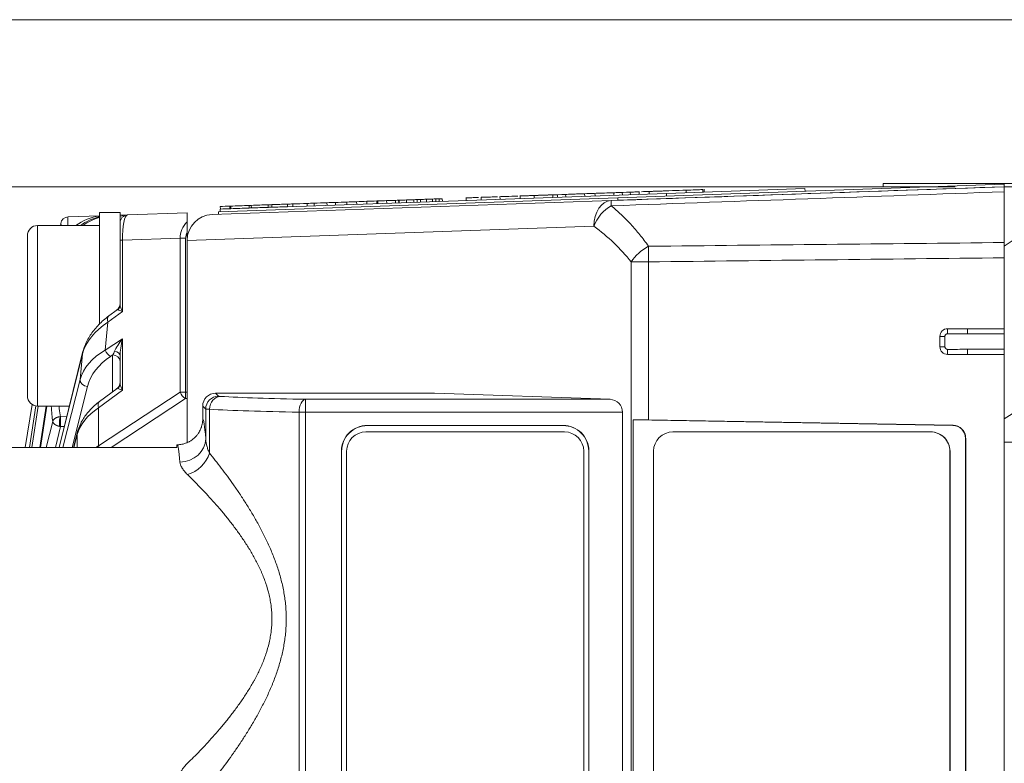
# Model space of a CAD drawing. Header units: millimetres. Extents: x 4 to 836, y 5 to 589.
# Tile 51 of 75: x 483 to 522, y 488 to 517. Entities that reach past the tile are written whole.
import ezdxf

# ---------------------------------------------------------------- set-up
doc = ezdxf.new("R2010")
doc.units = ezdxf.units.MM
doc.layers.add('1', color=7, linetype='Continuous', true_color=0xffffff)
doc.styles.add('ideas_simplex', font='simplex.shx')
doc.dimstyles.get("Standard").update_dxf_attribs({"dimtxt": 0.18, "dimasz": 0.18, "dimexe": 0.18, "dimexo": 0.0625, "dimgap": 0.09, "dimtad": 0, "dimtih": 1, "dimtoh": 1, "dimdec": 4, "dimzin": 0, "dimdsep": 46, "dimtxsty": 'Standard', "dimcen": 0.09, "dimadec": 0, "dimazin": 0, "dimtfac": 1, "dimtdec": 4, "dimtofl": 0, "dimtmove": 0, "dimatfit": 3, "dimfxl": 1, "dimtolj": 1, "dimtzin": 0, "dimarcsym": 0})

# ---------------------------------------------------------------- blocks, each defined once
blk = doc.blocks.new('_U1')
at = {"layer": '1', "color": 152, "lineweight": 13}
for p, q in [((519.74594, 510.839186), (450.718809, 510.839186)), ((519.74594, 456.839186), (450.718809, 456.839186))]:
    blk.add_line(p, q, dxfattribs=at)
at = {"layer": '1', "color": 27, "lineweight": 13}
blk.add_line((452.718809, 456.839186), (452.718809, 510.839186), dxfattribs=at)
at = {"layer": '1', "color": 87, "lineweight": 25}
for p, q in [((451.218809, 490.941686), (445.593809, 490.941686)), ((445.593809, 490.941686), (445.593809, 489.441686)), ((451.218809, 489.441686), (451.218809, 490.941686)), ((445.593809, 478.236686), (445.593809, 476.736686)), ((451.218809, 476.736686), (451.218809, 478.236686)), ((445.593809, 476.736686), (451.218809, 476.736686))]:
    blk.add_line(p, q, dxfattribs=at)
at = {"layer": '1', "color": 27, "lineweight": 18}
for points in [[(452.718809, 510.839186), (453.24779, 507.839188), (452.189828, 507.839184)], [(452.718809, 456.839186), (452.189828, 459.839184), (453.24779, 459.839188)]]:
    blk.add_solid(points, dxfattribs=at)
at = {"layer": '1', "color": 87, "linetype": 'Continuous', "lineweight": 25, "char_height": 3, "attachment_point": 7, "rotation": 90, "line_spacing_factor": 1.204819, "style": 'ideas_simplex'}
for s, insert in [('\\W1.2097;2.13', (451.065309, 478.184186)), ('\\W1.0362;54', (443.752809, 481.154186))]:
    blk.add_mtext(s, dxfattribs=dict(at, insert=insert))

msp = doc.modelspace()

# ---------------------------------------------------------------- linework, layer by layer
at = {"layer": '1', "color": 251, "linetype": 'Continuous', "lineweight": 18}
msp.add_line((551.808, 517.316), (463.199, 517.316), dxfattribs=at)
at = {"layer": '1', "color": 18, "linetype": 'Continuous', "lineweight": 18}
for p, q in [((506.652, 510.416), (521.642, 510.939)), ((506.655, 510.316), (521.646, 510.839)), ((521.646, 510.839), (521.642, 510.939)), ((491.161, 509.875), (506.652, 510.416)), ((506.655, 510.316), (506.652, 510.416)), ((491.165, 509.775), (491.161, 509.875)), ((504.582, 501.339), (496.882, 501.339)), ((496.132, 500.589), (496.132, 467.089)), ((505.332, 467.089), (505.332, 500.589))]:
    msp.add_line(p, q, dxfattribs=at)
at = {"layer": '1', "color": 7, "linetype": 'Continuous', "lineweight": 18}
for p, q in [((508.544, 510.582), (513.914, 510.769)), ((513.914, 510.769), (513.918, 510.669)), ((493.096, 510.042), (508.544, 510.582)), ((508.544, 510.582), (508.547, 510.482)), ((491.228, 509.977), (491.235, 509.977)), ((491.228, 509.977), (491.232, 509.877)), ((491.603, 509.99), (491.637, 509.991)), ((492.349, 510.016), (492.437, 510.019))]:
    msp.add_line(p, q, dxfattribs=at)
at = {"layer": '1', "color": 5, "linetype": 'Continuous', "lineweight": 18}
for p, q in [((509.304, 510.708), (509.308, 510.608)), ((510.005, 510.633), (510.001, 510.745)), ((500.771, 510.423), (500.775, 510.31)), ((501.352, 510.443), (501.356, 510.331)), ((502.079, 510.469), (502.083, 510.356)), ((502.863, 510.496), (502.867, 510.384)), ((503.403, 510.515), (503.407, 510.402)), ((504.133, 510.528), (504.136, 510.428)), ((504.319, 510.434), (504.315, 510.547)), ((504.629, 510.558), (504.633, 510.445)), ((505.365, 510.571), (505.368, 510.471)), ((505.717, 510.583), (505.716, 510.596)), ((505.764, 510.597), (505.768, 510.485)), ((506.494, 510.623), (506.498, 510.51)), ((506.827, 510.622), (506.83, 510.522)), ((507.482, 510.545), (507.478, 510.657)), ((507.866, 510.671), (507.87, 510.558))]:
    msp.add_line(p, q, dxfattribs=at)
at = {"layer": '1', "color": 5, "linetype": 'Continuous', "lineweight": 13}
for p, q in [((509.952, 510.731), (509.956, 510.631)), ((507.138, 510.633), (507.141, 510.533))]:
    msp.add_line(p, q, dxfattribs=at)
at = {"layer": '1', "color": 252, "linetype": 'Continuous', "lineweight": 18}
for p, q in [((516.946, 510.964), (516.946, 510.839)), ((516.946, 510.964), (526.946, 510.964)), ((516.946, 510.839), (518.781, 510.839)), ((521.642, 510.839), (522.246, 510.839)), ((490.911, 509.766), (506.397, 510.307)), ((521.646, 508.678), (521.646, 510.647)), ((489.946, 508.756), (489.946, 508.767)), ((489.946, 508.756), (489.946, 500.936)), ((521.646, 508.539), (521.946, 508.739)), ((521.646, 508.088), (521.646, 505.339)), ((519.146, 504.639), (519.146, 505.039)), ((519.446, 505.339), (520.214, 505.339)), ((520.214, 505.339), (521.646, 505.339)), ((521.646, 505.339), (521.646, 505.139)), ((521.646, 505.139), (521.646, 504.539)), ((520.214, 504.339), (519.446, 504.339)), ((520.214, 504.339), (520.214, 504.339)), ((521.646, 504.339), (520.214, 504.339)), ((521.646, 504.539), (521.646, 504.339)), ((521.646, 504.339), (521.646, 463.339)), ((521.646, 501.839), (521.946, 502.039)), ((507.251, 465.871), (507.251, 501.807)), ((507.251, 501.807), (519.649, 501.591)), ((519.656, 501.598), (507.844, 501.804)), ((508.79, 501.339), (518.784, 501.339)), ((518.784, 501.339), (518.791, 501.339)), ((520.14, 501.092), (520.14, 466.586)), ((520.147, 466.58), (520.147, 501.099)), ((508.04, 467.089), (508.04, 500.589)), ((519.533, 500.589), (519.533, 467.089)), ((519.54, 500.589), (519.54, 467.089))]:
    msp.add_line(p, q, dxfattribs=at)
at = {"layer": '1', "color": 163, "linetype": 'Continuous', "lineweight": 18}
for p, q in [((498.023, 510.314), (498.026, 510.214)), ((498.151, 510.319), (498.154, 510.219)), ((498.171, 510.32), (498.175, 510.22)), ((498.457, 510.33), (498.46, 510.23)), ((498.742, 510.34), (498.745, 510.24)), ((498.87, 510.344), (498.874, 510.244)), ((498.996, 510.348), (499, 510.248)), ((499.228, 510.357), (499.232, 510.257)), ((499.461, 510.365), (499.464, 510.265)), ((499.589, 510.369), (499.592, 510.269)), ((499.717, 510.374), (499.72, 510.274)), ((499.845, 510.378), (499.848, 510.278)), ((491.231, 510.077), (491.235, 509.977)), ((491.599, 510.09), (491.603, 509.99)), ((491.634, 510.091), (491.637, 509.991)), ((492.346, 510.116), (492.349, 510.016)), ((492.433, 510.119), (492.437, 510.019)), ((493.092, 510.142), (493.095, 510.042)), ((493.233, 510.147), (493.237, 510.047)), ((493.838, 510.168), (493.842, 510.068)), ((494.045, 510.176), (494.048, 510.076)), ((494.596, 510.195), (494.6, 510.095)), ((494.87, 510.204), (494.874, 510.104)), ((495.368, 510.222), (495.372, 510.122)), ((495.695, 510.233), (495.699, 510.133)), ((496.14, 510.249), (496.144, 510.149)), ((496.521, 510.262), (496.524, 510.162)), ((496.912, 510.276), (496.916, 510.176)), ((497.304, 510.289), (497.308, 510.189)), ((497.346, 510.291), (497.349, 510.191)), ((497.684, 510.303), (497.688, 510.203))]:
    msp.add_line(p, q, dxfattribs=at)
at = {"layer": '1', "color": 27, "linetype": 'Continuous', "lineweight": 18}
for p, q in [((485.327, 509.669), (486.546, 509.711)), ((487.346, 509.739), (487.635, 509.749)), ((487.635, 509.749), (489.946, 509.83)), ((489.946, 509.83), (489.946, 509.483)), ((485.029, 509.339), (485.041, 509.416)), ((487.346, 508.766), (487.346, 509.449)), ((489.946, 509.081), (489.946, 508.766)), ((487.346, 506.266), (487.346, 508.766)), ((487.225, 506.07), (486.906, 505.833)), ((485.891, 504.412), (484.976, 500.739)), ((487.346, 503.214), (487.346, 504.281)), ((487.225, 503.018), (486.546, 502.514)), ((499.543, 502.839), (491.049, 502.839)), ((499.543, 502.839), (506.35, 502.601)), ((483.667, 500.739), (483.931, 502.402)), ((484.071, 502.346), (483.829, 500.739)), ((484.495, 502.339), (484.254, 500.739)), ((490.549, 501.839), (490.549, 502.339)), ((506.832, 465.577), (506.832, 502.101)), ((504.532, 501.591), (496.933, 501.591)), ((504.532, 501.584), (496.933, 501.584)), ((485.684, 501.305), (485.543, 500.739)), ((489.549, 500.739), (489.549, 500.839)), ((489.549, 500.739), (481.02, 500.739)), ((495.931, 500.589), (495.931, 467.089)), ((495.938, 500.589), (495.938, 467.089)), ((505.525, 467.087), (505.525, 500.592)), ((505.532, 467.087), (505.532, 500.592))]:
    msp.add_line(p, q, dxfattribs=at)
at = {"layer": '1', "color": 9, "linetype": 'Continuous', "lineweight": 18}
for p, q in [((487.346, 509.839), (486.546, 509.839)), ((486.546, 505.839), (486.546, 509.839)), ((487.346, 509.45), (487.346, 509.839)), ((486.546, 509.339), (484.146, 509.339)), ((483.746, 508.939), (483.746, 504.652)), ((486.546, 505.503), (486.546, 505.839)), ((483.746, 504.652), (483.746, 502.739)), ((484.146, 502.339), (485.375, 502.339))]:
    msp.add_line(p, q, dxfattribs=at)
at = {"layer": '1', "color": 9, "linetype": 'Continuous', "lineweight": 13}
for p, q in [((484.146, 504.499), (484.146, 509.339)), ((484.146, 502.339), (484.146, 504.499))]:
    msp.add_line(p, q, dxfattribs=at)
at = {"layer": '1', "color": 252, "linetype": 'Continuous', "lineweight": 13}
for p, q in [((505.725, 509.307), (489.946, 508.756)), ((507.172, 459.75), (507.172, 507.928)), ((507.844, 507.928), (507.172, 507.928)), ((507.844, 507.928), (507.844, 501.804)), ((519.342, 505.039), (519.146, 505.039)), ((519.342, 505.039), (519.342, 504.639)), ((519.445, 505.141), (519.446, 505.339)), ((520.214, 505.139), (520.214, 505.339)), ((521.646, 505.139), (520.214, 505.139)), ((519.342, 504.639), (519.146, 504.639)), ((519.445, 504.537), (519.446, 504.339)), ((520.214, 504.539), (521.646, 504.539)), ((520.214, 504.539), (520.214, 504.339)), ((519.649, 501.591), (519.656, 501.598)), ((520.147, 501.099), (520.14, 501.092)), ((521.946, 500.939), (521.646, 500.939)), ((519.54, 500.589), (519.533, 500.589))]:
    msp.add_line(p, q, dxfattribs=at)
at = {"layer": '1', "color": 27, "linetype": 'Continuous', "lineweight": 13}
for p, q in [((489.676, 508.845), (487.434, 508.766)), ((489.676, 502.881), (489.676, 508.845)), ((489.676, 508.845), (489.888, 508.845)), ((489.888, 508.845), (489.888, 502.881)), ((487.434, 508.766), (487.346, 508.766)), ((487.434, 508.766), (487.434, 506.009)), ((487.434, 506.009), (486.872, 505.592)), ((486.872, 505.592), (486.77, 504.51)), ((486.77, 504.51), (487.434, 504.946)), ((487.434, 504.946), (487.434, 502.957)), ((485.885, 504.364), (484.982, 500.739)), ((485.791, 503.364), (485.885, 504.364)), ((487.056, 504.32), (486.972, 504.265)), ((487.056, 502.893), (487.056, 504.32)), ((485.128, 500.739), (485.791, 503.364)), ((486.077, 503.093), (485.482, 500.739)), ((487.434, 502.957), (486.512, 502.273)), ((486.512, 500.8), (489.676, 502.881)), ((489.676, 502.881), (489.888, 502.881)), ((489.878, 502.635), (489.888, 502.881)), ((489.888, 502.881), (489.946, 502.878)), ((491.049, 502.839), (491.165, 502.723)), ((484.074, 502.346), (483.832, 500.739)), ((483.917, 500.739), (484.16, 502.339)), ((484.473, 502.339), (484.23, 500.739)), ((484.497, 502.339), (484.257, 500.739)), ((489.878, 502.635), (486.995, 500.739)), ((489.946, 502.632), (489.878, 502.635)), ((490.666, 502.223), (490.549, 502.339)), ((494.541, 502.601), (506.35, 502.601)), ((494.541, 502.101), (494.541, 502.601)), ((485.038, 501.926), (485.274, 501.933)), ((486.512, 502.273), (486.512, 500.8)), ((490.666, 501.072), (490.666, 502.223)), ((490.811, 502.215), (490.811, 500.515)), ((494.288, 502.101), (494.541, 502.101)), ((494.288, 465.577), (494.288, 502.101)), ((494.541, 502.101), (494.541, 465.577)), ((506.832, 502.101), (494.541, 502.101)), ((484.479, 500.739), (484.732, 501.74)), ((485.038, 501.548), (484.833, 500.739)), ((485.177, 501.544), (485.038, 501.548)), ((496.933, 501.584), (496.933, 501.591)), ((504.532, 501.584), (504.532, 501.591)), ((485.679, 501.232), (485.556, 500.739)), ((485.679, 500.739), (485.679, 501.232))]:
    msp.add_line(p, q, dxfattribs=at)
at = {"layer": '1', "color": 27, "linetype": 'Continuous', "lineweight": 18}
for centre, radius, start, end in [((485.338, 509.369), 0.3, 92, 171), ((487.646, 509.449), 0.3, 92, 180), ((487.046, 506.311), 0.3, 302.6554, 0), ((487.046, 503.259), 0.3, 302.6554, 0), ((496.933, 500.59), 1.001, 90, 180.0209), ((496.933, 500.59), 0.994, 90, 180.0281), ((504.532, 500.592), 0.999, 359.9721, 90), ((504.532, 500.592), 0.992, 359.9719, 90)]:
    msp.add_arc(centre, radius, start, end, dxfattribs=at)
at = {"layer": '1', "color": 9, "linetype": 'Continuous', "lineweight": 18}
for centre, start, end in [((484.146, 508.939), 90, 180), ((484.146, 502.739), 180, 270)]:
    msp.add_arc(centre, 0.4, start, end, dxfattribs=at)
at = {"layer": '1', "color": 252, "linetype": 'Continuous', "lineweight": 18}
for centre, start, end in [((519.446, 505.039), 90, 180), ((519.446, 504.639), 180, 270)]:
    msp.add_arc(centre, 0.3, start, end, dxfattribs=at)
at = {"layer": '1', "color": 18, "linetype": 'Continuous', "lineweight": 18}
for centre, start, end in [((496.882, 500.589), 90, 180), ((504.582, 500.589), 0, 90)]:
    msp.add_arc(centre, 0.75, start, end, dxfattribs=at)
at = {"layer": '1', "color": 252, "linetype": 'Continuous', "lineweight": 13}
for centre, major_axis, ratio, start_param, end_param in [((506.432, 509.307), (0.035, -0.999), 0.706891, 3.141593, 4.687709), ((506.432, 509.307), (0.035, -0.999), 0.011831, 3.141593, 3.794893), ((506.432, 509.307), (-0.585, -0.811), 0.629764, 4.040123, 5.139183), ((501.41, 503.339), (7.367, 0), 0.99939, 0.672925, 0.94511), ((507.879, 507.928), (-0.782, -0.624), 0.529088, 4.35424, 5.298143), ((507.879, 507.928), (0.012, -1), 0.034897, 4.060942, 4.711977)]:
    msp.add_ellipse(centre, major_axis=major_axis, ratio=ratio, start_param=start_param, end_param=end_param, dxfattribs=at)
at = {"layer": '1', "color": 27, "linetype": 'Continuous', "lineweight": 13}
for centre, major_axis, ratio, start_param, end_param in [((485.338, 509.369), (-0.01, 0.3), 0.060338, 0, 1.667846), ((487.646, 509.449), (0.582, 0.02), 0.515554, 1.570796, 2.094727), ((487.646, 508.749), (0.009, -1), 0.211935, 3.147017, 4.693133), ((485.338, 509.369), (-0.296, 0.047), 0.49948, 0, 0.49949), ((490.878, 508.862), (1.202, 0.042), 0.831726, 2.429492, 3.116912), ((490.878, 508.862), (0.99, 0.035), 0.706891, 2.774239, 3.116912), ((487.046, 506.266), (-0.3, 0), 0.919568, 2.392797, 3.141593), ((487.646, 506.009), (0.265, -0.346), 0.403982, 3.626829, 4.412227), ((487.085, 505.592), (0.179, -0.241), 0.626002, 3.141596, 4.277116), ((487.046, 505.564), (0.215, 0.517), 0.179539, 6.224986, 6.575111), ((487.646, 506.009), (0.388, -0.083), 0.13042, 3.377338, 4.162736), ((488.866, 504.242), (3.018, 0.421), 0.653782, 2.198014, 2.870907), ((487.646, 504.946), (0.541, 0.66), 0.194741, 1.728932, 2.514331), ((487.646, 504.946), (0.223, 0.939), 0.214071, 1.621477, 2.406875), ((488.749, 502.998), (3.007, -0.015), 0.665515, 2.292379, 2.965272), ((488.739, 502.753), (2.708, 0.085), 0.747925, 2.25766, 2.930553), ((486.983, 504.51), (0.165, -0.251), 0.641183, 4.313379, 5.439671), ((487.046, 504.552), (0.206, 0.477), 0.213451, 4.29955, 4.640444), ((487.046, 504.074), (-0.3, 0), 0.819152, 3.141593, 4.677482), ((487.046, 504.281), (-0.3, 0), 0.669801, 3.141593, 4.419012), ((486.088, 503.339), (0.291, -0.073), 0.813646, 3.342716, 4.879859), ((487.046, 503.214), (-0.3, 0), 0.919568, 2.392797, 3.141593), ((487.646, 502.957), (0.265, -0.346), 0.403982, 3.626829, 4.412227), ((487.046, 502.512), (0.215, 0.517), 0.179539, 6.224986, 6.575132), ((487.646, 502.957), (0.388, -0.083), 0.13042, 3.377338, 4.162736), ((489.888, 502.881), (0.165, -0.251), 0.641183, 4.313379, 5.439671), ((491.165, 502.223), (0.354, 0.354), 0.998783, 0.786007, 2.355586), ((491.238, 502.215), (-0.029, -0.499), 0.85348, 3.208612, 4.761242), ((491.665, 502.724), (0.5, 0), 0.034921, 3.176499, 3.689033), ((499.35, 502.887), (9.5, 0), 0.034921, 3.689033, 4.181678), ((485.319, 505.851), (0.389, 4.61), 0.116516, 2.446381, 2.681235), ((486.725, 502.273), (0.179, -0.241), 0.626002, 3.141617, 4.277116), ((494.541, 502.101), (-0.01, -0.5), 0.506068, 3.182067, 4.72276), ((488.634, 501.017), (2.998, 0.19), 0.628654, 2.316271, 2.927136), ((491.665, 502.224), (1, 0), 0.01746, 3.176499, 3.689033), ((499.35, 502.388), (10, 0), 0.033175, 3.689033, 4.181678), ((490.548, 494.089), (0, -7.75), 0.034921, 2.693011, 3.137089), ((488.634, 499.382), (2.998, -0.19), 0.628654, 2.396118, 2.443527), ((486.725, 500.8), (0.165, -0.251), 0.641183, 4.313379, 4.539853), ((489.549, 494.089), (0, -6.75), 0.040094, 2.693011, 3.141593), ((489.666, 501.072), (-0.997, -0.072), 0.900618, 1.505546, 3.061206), ((489.957, 500.515), (-0.742, -0.671), 0.740007, 0.981103, 2.256665)]:
    msp.add_ellipse(centre, major_axis=major_axis, ratio=ratio, start_param=start_param, end_param=end_param, dxfattribs=at)
at = {"layer": '1', "color": 27, "linetype": 'Continuous', "lineweight": 18}
for centre, major_axis, ratio, start_param, end_param in [((486.798, 507.719), (0, -2), 1, 3.267759, 3.767923), ((486.892, 507.722), (1.463, 1.452), 0.943902, 0.991435, 1.392316), ((487.004, 507.726), (1.567, 1.354), 0.94297, 1.115726, 1.464481), ((486.182, 504.339), (0.291, -0.073), 0.80794, 3.141584, 3.339982), ((491.05, 502.339), (0.354, -0.354), 0.998783, 2.356803, 3.926382), ((506.333, 502.101), (0, -0.5), 0.998473, 1.570796, 3.106686), ((485.975, 501.232), (0.291, -0.073), 0.807933, 3.141582, 3.440715)]:
    msp.add_ellipse(centre, major_axis=major_axis, ratio=ratio, start_param=start_param, end_param=end_param, dxfattribs=at)
at = {"layer": '1', "color": 252, "linetype": 'Continuous', "lineweight": 18}
for centre, major_axis, ratio, start_param, end_param in [((490.946, 508.767), (0.707, 0.707), 1, 0.820305, 2.356194), ((507.879, 501.769), (1, -0.019), 0.034915, 1.606356, 2.249654), ((519.639, 501.091), (0.428, 0.26), 0.997308, 5.738019, 7.288937), ((519.646, 501.098), (0.428, 0.26), 0.997308, 5.738019, 7.288937), ((508.79, 500.589), (0, -0.75), 0.999391, 3.141593, 4.712389), ((518.784, 500.589), (0, -0.75), 0.999391, 1.570796, 3.141593), ((518.791, 500.589), (0, 0.75), 0.999391, 4.712389, 6.283185)]:
    msp.add_ellipse(centre, major_axis=major_axis, ratio=ratio, start_param=start_param, end_param=end_param, dxfattribs=at)
msp.add_open_spline([(506.397, 510.307), (511.48, 510.484), (516.563, 510.662), (521.646, 510.839)], degree=3, dxfattribs=at)
at = {"layer": '1', "color": 5, "linetype": 'Continuous', "lineweight": 18}
for points, knots in [([(509.304, 510.708), (508.949, 510.696), (508.593, 510.684), (508.237, 510.671), (508.171, 510.669), (508.097, 510.666), (508.03, 510.664), (507.992, 510.663), (507.955, 510.661), (507.917, 510.66), (507.883, 510.659), (507.866, 510.658), (507.867, 510.658)], [0, 0, 0, 0, 0.745956, 0.745956, 0.745956, 0.861864, 0.861864, 0.861864, 0.940656, 0.940656, 0.940656, 1, 1, 1, 1]), ([(509.952, 510.731), (509.926, 510.73), (509.901, 510.729), (509.875, 510.728), (509.809, 510.726), (509.735, 510.723), (509.669, 510.721), (509.547, 510.717), (509.426, 510.713), (509.304, 510.708)], [0, 0, 0, 0, 0.127562, 0.127562, 0.127562, 0.401794, 0.401794, 0.401794, 1, 1, 1, 1]), ([(501.247, 510.427), (501.212, 510.426), (501.177, 510.425), (501.142, 510.423), (501.076, 510.421), (501.001, 510.418), (500.935, 510.416), (500.897, 510.415), (500.859, 510.413), (500.821, 510.412), (500.788, 510.411), (500.771, 510.41), (500.771, 510.41)], [0, 0, 0, 0, 0.225329, 0.225329, 0.225329, 0.580176, 0.580176, 0.580176, 0.820843, 0.820843, 0.820843, 1, 1, 1, 1]), ([(501.981, 510.453), (501.893, 510.45), (501.804, 510.446), (501.716, 510.443), (501.644, 510.441), (501.574, 510.438), (501.51, 510.436), (501.474, 510.435), (501.438, 510.434), (501.402, 510.432), (501.369, 510.431), (501.353, 510.431), (501.352, 510.431)], [0, 0, 0, 0, 0.408254, 0.408254, 0.408254, 0.682832, 0.682832, 0.682832, 0.864263, 0.864263, 0.864263, 1, 1, 1, 1]), ([(502.768, 510.48), (502.732, 510.479), (502.696, 510.478), (502.661, 510.476), (502.496, 510.471), (502.362, 510.466), (502.125, 510.458), (502.08, 510.456), (502.079, 510.456)], [0, 0, 0, 0, 0.140099, 0.140099, 0.140099, 0.683679, 0.683679, 1, 1, 1, 1]), ([(504.316, 510.534), (504.317, 510.534), (504.269, 510.533), (504.17, 510.529), (503.855, 510.518), (503.542, 510.507), (503.229, 510.496), (503.169, 510.494), (503.093, 510.491), (503.023, 510.489), (502.987, 510.488), (502.951, 510.487), (502.915, 510.485), (502.88, 510.484), (502.863, 510.483), (502.863, 510.483)], [0, 0, 0, 0, 0.144585, 0.144585, 0.144585, 0.782034, 0.782034, 0.782034, 0.883588, 0.883588, 0.883588, 0.947522, 0.947522, 0.947522, 1, 1, 1, 1]), ([(504.133, 510.528), (504.012, 510.524), (503.891, 510.519), (503.771, 510.515), (503.705, 510.513), (503.631, 510.51), (503.564, 510.508), (503.527, 510.507), (503.49, 510.505), (503.454, 510.504), (503.419, 510.503), (503.402, 510.502), (503.403, 510.502)], [0, 0, 0, 0, 0.500224, 0.500224, 0.500224, 0.729402, 0.729402, 0.729402, 0.880566, 0.880566, 0.880566, 1, 1, 1, 1]), ([(504.523, 510.541), (504.738, 510.549), (504.924, 510.555), (505.153, 510.563), (505.204, 510.565), (505.255, 510.567), (505.306, 510.569), (505.744, 510.584), (505.876, 510.589), (505.087, 510.561), (504.756, 510.55), (504.317, 510.534), (504.256, 510.532), (504.194, 510.53), (504.133, 510.528)], [0, 0, 0, 0, 0.186291, 0.186291, 0.186291, 0.241117, 0.241117, 0.241117, 0.587226, 0.587226, 0.933834, 0.933834, 0.933834, 1, 1, 1, 1]), ([(505.365, 510.571), (505.242, 510.567), (505.12, 510.562), (504.997, 510.558), (504.923, 510.555), (504.855, 510.553), (504.794, 510.551), (504.756, 510.55), (504.717, 510.548), (504.678, 510.547), (504.645, 510.546), (504.629, 510.545), (504.63, 510.545)], [0, 0, 0, 0, 0.458272, 0.458272, 0.458272, 0.700605, 0.700605, 0.700605, 0.877904, 0.877904, 0.877904, 1, 1, 1, 1]), ([(506.494, 510.61), (506.376, 510.606), (506.257, 510.602), (506.138, 510.598), (506.089, 510.596), (506.009, 510.593), (505.935, 510.591), (505.896, 510.589), (505.857, 510.588), (505.818, 510.587), (505.783, 510.585), (505.765, 510.585), (505.764, 510.585)], [0, 0, 0, 0, 0.580735, 0.580735, 0.580735, 0.772954, 0.772954, 0.772954, 0.90017, 0.90017, 0.90017, 1, 1, 1, 1]), ([(507.478, 510.645), (507.48, 510.645), (507.464, 510.644), (507.431, 510.643), (507.406, 510.642), (507.381, 510.641), (507.356, 510.64), (507.296, 510.638), (507.223, 510.636), (507.138, 510.633)], [0, 0, 0, 0, 0.246711, 0.246711, 0.246711, 0.478033, 0.478033, 0.478033, 1, 1, 1, 1]), ([(508.594, 510.684), (508.593, 510.684), (508.575, 510.683), (508.54, 510.682), (508.515, 510.681), (508.49, 510.68), (508.464, 510.679), (508.392, 510.677), (508.316, 510.674), (508.257, 510.672), (508.013, 510.663), (507.796, 510.656), (507.57, 510.648)], [0, 0, 0, 0, 0.096904, 0.096904, 0.096904, 0.175532, 0.175532, 0.175532, 0.361056, 0.361056, 0.361056, 1, 1, 1, 1])]:
    msp.add_open_spline(points, degree=3, knots=knots, dxfattribs=at)
at = {"layer": '1', "color": 252, "linetype": 'Continuous', "lineweight": 18}
for points in [[(521.646, 510.839), (521.646, 510.839), (521.646, 510.831), (521.646, 510.806), (521.646, 510.773), (521.646, 510.733), (521.646, 510.678), (521.646, 510.647)], [(521.646, 508.678), (521.646, 508.635), (521.646, 508.546), (521.646, 508.449), (521.646, 508.348), (521.646, 508.246), (521.646, 508.141), (521.646, 508.088)]]:
    msp.add_open_spline(points, degree=3, knots=[0, 0, 0, 0, 0.25, 0.5, 0.5, 0.75, 1, 1, 1, 1], dxfattribs=at)
at = {"layer": '1', "color": 163, "linetype": 'Continuous', "lineweight": 18}
for points in [[(497.684, 510.303), (497.797, 510.307), (497.91, 510.31), (498.023, 510.314)], [(498.023, 510.314), (498.066, 510.316), (498.108, 510.317), (498.151, 510.319)], [(498.151, 510.319), (498.158, 510.319), (498.164, 510.319), (498.171, 510.32)], [(498.171, 510.32), (498.266, 510.323), (498.361, 510.326), (498.457, 510.33)], [(498.457, 510.33), (498.552, 510.333), (498.647, 510.336), (498.742, 510.34)], [(498.742, 510.34), (498.785, 510.341), (498.827, 510.343), (498.87, 510.344)], [(498.87, 510.344), (498.912, 510.345), (498.954, 510.347), (498.996, 510.348)], [(498.996, 510.348), (499.074, 510.351), (499.151, 510.354), (499.228, 510.357)], [(499.228, 510.357), (499.306, 510.359), (499.383, 510.362), (499.461, 510.365)], [(499.461, 510.365), (499.503, 510.366), (499.546, 510.368), (499.589, 510.369)], [(499.589, 510.369), (499.631, 510.371), (499.674, 510.372), (499.717, 510.374)], [(499.717, 510.374), (499.759, 510.375), (499.802, 510.377), (499.845, 510.378)], [(491.231, 510.077), (491.354, 510.082), (491.476, 510.086), (491.599, 510.09)], [(491.235, 509.977), (491.357, 509.982), (491.48, 509.986), (491.603, 509.99)], [(491.599, 510.09), (491.611, 510.091), (491.622, 510.091), (491.634, 510.091)], [(491.603, 509.99), (491.614, 509.991), (491.626, 509.991), (491.637, 509.991)], [(491.634, 510.091), (491.871, 510.1), (492.108, 510.108), (492.346, 510.116)], [(491.637, 509.991), (491.874, 510), (492.112, 510.008), (492.349, 510.016)], [(492.346, 510.116), (492.375, 510.117), (492.404, 510.118), (492.433, 510.119)], [(492.349, 510.016), (492.378, 510.017), (492.407, 510.018), (492.437, 510.019)], [(492.433, 510.119), (492.653, 510.127), (492.872, 510.135), (493.092, 510.142)], [(492.437, 510.019), (492.656, 510.027), (492.876, 510.035), (493.095, 510.042)], [(493.092, 510.142), (493.139, 510.144), (493.186, 510.146), (493.233, 510.147)], [(493.095, 510.042), (493.142, 510.044), (493.189, 510.046), (493.237, 510.047)], [(493.233, 510.147), (493.435, 510.154), (493.636, 510.161), (493.838, 510.168)], [(493.237, 510.047), (493.438, 510.054), (493.64, 510.061), (493.842, 510.068)], [(493.838, 510.168), (493.907, 510.171), (493.976, 510.173), (494.045, 510.176)], [(494.045, 510.176), (494.229, 510.182), (494.413, 510.188), (494.596, 510.195)], [(494.596, 510.195), (494.688, 510.198), (494.779, 510.201), (494.87, 510.204)], [(494.87, 510.204), (495.036, 510.21), (495.202, 510.216), (495.368, 510.222)], [(495.368, 510.222), (495.477, 510.226), (495.586, 510.229), (495.695, 510.233)], [(495.695, 510.233), (495.844, 510.238), (495.992, 510.244), (496.14, 510.249)], [(496.14, 510.249), (496.267, 510.253), (496.394, 510.258), (496.521, 510.262)], [(496.521, 510.262), (496.651, 510.267), (496.782, 510.271), (496.912, 510.276)], [(496.912, 510.276), (497.043, 510.28), (497.174, 510.285), (497.304, 510.289)], [(497.304, 510.289), (497.318, 510.29), (497.332, 510.29), (497.346, 510.291)], [(497.346, 510.291), (497.459, 510.295), (497.572, 510.299), (497.684, 510.303)]]:
    msp.add_open_spline(points, degree=3, dxfattribs=at)
at = {"layer": '1', "color": 5, "linetype": 'Continuous', "lineweight": 18}
for points in [[(505.717, 510.583), (505.599, 510.579), (505.482, 510.575), (505.365, 510.571)], [(507.138, 510.633), (506.713, 510.618), (506.495, 510.61), (506.494, 510.61)]]:
    msp.add_open_spline(points, degree=3, dxfattribs=at)
at = {"layer": '1', "color": 252, "linetype": 'Continuous', "lineweight": 13}
for points in [[(521.646, 510.647), (516.563, 510.465), (511.48, 510.283), (506.397, 510.101)], [(507.844, 508.534), (512.445, 508.583), (517.045, 508.631), (521.646, 508.678)], [(521.646, 508.088), (517.045, 508.036), (512.445, 507.983), (507.844, 507.928)], [(520.214, 505.139), (519.958, 505.139), (519.701, 505.14), (519.445, 505.141)], [(519.445, 504.537), (519.701, 504.539), (519.958, 504.539), (520.214, 504.539)]]:
    msp.add_open_spline(points, degree=3, dxfattribs=at)
for points, knots in [([(506.397, 510.101), (506.528, 509.993), (506.657, 509.88), (506.909, 509.643), (507.032, 509.519), (507.274, 509.258), (507.392, 509.122), (507.623, 508.837), (507.735, 508.689), (507.844, 508.534)], [0, 0, 0, 0, 0.25, 0.25, 0.5, 0.5, 0.75, 0.75, 1, 1, 1, 1]), ([(519.445, 505.141), (519.438, 505.141), (519.432, 505.14), (519.419, 505.138), (519.412, 505.136), (519.4, 505.131), (519.394, 505.128), (519.383, 505.12), (519.377, 505.116), (519.368, 505.107), (519.364, 505.102), (519.356, 505.09), (519.353, 505.085), (519.348, 505.072), (519.346, 505.066), (519.343, 505.053), (519.342, 505.046), (519.342, 505.039)], [0, 0, 0, 0, 0.125, 0.125, 0.25, 0.25, 0.375, 0.375, 0.5, 0.5, 0.625, 0.625, 0.75, 0.75, 0.875, 0.875, 1, 1, 1, 1]), ([(519.342, 504.639), (519.342, 504.632), (519.343, 504.626), (519.346, 504.613), (519.348, 504.606), (519.353, 504.594), (519.356, 504.588), (519.363, 504.577), (519.368, 504.572), (519.377, 504.562), (519.382, 504.558), (519.394, 504.551), (519.4, 504.548), (519.412, 504.542), (519.418, 504.541), (519.432, 504.538), (519.438, 504.537), (519.445, 504.537)], [0, 0, 0, 0, 0.125, 0.125, 0.25, 0.25, 0.375, 0.375, 0.5, 0.5, 0.625, 0.625, 0.75, 0.75, 0.875, 0.875, 1, 1, 1, 1])]:
    msp.add_open_spline(points, degree=3, knots=knots, dxfattribs=at)
at = {"layer": '1', "color": 27, "linetype": 'Continuous', "lineweight": 18}
for points, knots in [([(489.946, 509.483), (489.946, 509.471), (489.946, 509.458), (489.946, 509.43), (489.946, 509.415), (489.946, 509.391), (489.946, 509.383), (489.946, 509.367), (489.946, 509.342), (489.946, 509.316), (489.946, 509.281), (489.946, 509.263), (489.946, 509.227), (489.946, 509.209), (489.946, 509.154), (489.946, 509.118), (489.946, 509.081)], [0, 0, 0, 0, 0.125, 0.125, 0.25, 0.25, 0.3125, 0.3125, 0.375, 0.5, 0.5, 0.625, 0.625, 0.75, 0.75, 1, 1, 1, 1]), ([(486.906, 505.833), (486.833, 505.779), (486.632, 505.617), (486.346, 505.321), (486.083, 504.936), (485.949, 504.625), (485.9, 504.447), (485.891, 504.412)], [0, 0, 0, 0, 0.134797, 0.392747, 0.659473, 0.931618, 1, 1, 1, 1]), ([(486.546, 502.514), (486.478, 502.463), (486.291, 502.312), (486.03, 502.033), (485.806, 501.678), (485.715, 501.429), (485.684, 501.305)], [0, 0, 0, 0, 0.149048, 0.433243, 0.725524, 1, 1, 1, 1]), ([(485.038, 501.926), (485.038, 501.925), (485.037, 501.923), (485.037, 501.919), (485.037, 501.916), (485.036, 501.912), (485.036, 501.908), (485.035, 501.904), (485.035, 501.9), (485.035, 501.896), (485.034, 501.891), (485.034, 501.886), (485.034, 501.882), (485.034, 501.877), (485.033, 501.872), (485.033, 501.867), (485.033, 501.861), (485.033, 501.856), (485.032, 501.851), (485.032, 501.845), (485.032, 501.84), (485.032, 501.834), (485.031, 501.828), (485.031, 501.823), (485.031, 501.817), (485.031, 501.811), (485.031, 501.805), (485.031, 501.799), (485.031, 501.793), (485.031, 501.788), (485.03, 501.782), (485.03, 501.776), (485.03, 501.77), (485.03, 501.764), (485.03, 501.758), (485.03, 501.752), (485.03, 501.744), (485.03, 501.734), (485.03, 501.722), (485.03, 501.709), (485.031, 501.697), (485.031, 501.684), (485.031, 501.671), (485.032, 501.659), (485.032, 501.646), (485.032, 501.634), (485.033, 501.622), (485.033, 501.61), (485.034, 501.598), (485.035, 501.587), (485.035, 501.576), (485.036, 501.566), (485.037, 501.557), (485.038, 501.551), (485.038, 501.548)], [0, 0, 0, 0, 0.01571, 0.031336, 0.046877, 0.062333, 0.077705, 0.092994, 0.108197, 0.123317, 0.138353, 0.153305, 0.168173, 0.182957, 0.197657, 0.212274, 0.226807, 0.241256, 0.255622, 0.269905, 0.284105, 0.298221, 0.312254, 0.326204, 0.340071, 0.353855, 0.367557, 0.381175, 0.394711, 0.408164, 0.421535, 0.434823, 0.448029, 0.461152, 0.474194, 0.487153, 0.50003, 0.526623, 0.553564, 0.580855, 0.608496, 0.636488, 0.664832, 0.693528, 0.722576, 0.751978, 0.781735, 0.811846, 0.842313, 0.873135, 0.904315, 0.935852, 0.967747, 1, 1, 1, 1]), ([(489.549, 500.839), (489.553, 500.839), (489.557, 500.839), (489.565, 500.839), (489.569, 500.839), (489.581, 500.84), (489.606, 500.841), (489.631, 500.842), (489.68, 500.847), (489.712, 500.852), (489.761, 500.862), (489.777, 500.865), (489.809, 500.873), (489.825, 500.878), (489.872, 500.892), (489.933, 500.914), (490.007, 500.949), (490.049, 500.973), (490.078, 500.99), (490.092, 500.999), (490.16, 501.045), (490.21, 501.086), (490.28, 501.155), (490.302, 501.179), (490.333, 501.218), (490.343, 501.231), (490.363, 501.257), (490.372, 501.27), (490.417, 501.338), (490.448, 501.396), (490.479, 501.471), (490.485, 501.487), (490.497, 501.518), (490.502, 501.534), (490.516, 501.581), (490.524, 501.612), (490.543, 501.708), (490.549, 501.773), (490.549, 501.839)], [0, 0, 0, 0, 0.007812, 0.007812, 0.015625, 0.015625, 0.03125, 0.0625, 0.0625, 0.125, 0.125, 0.15625, 0.15625, 0.1875, 0.1875, 0.25, 0.3125, 0.34375, 0.34375, 0.375, 0.375, 0.5, 0.5, 0.5625, 0.5625, 0.59375, 0.59375, 0.625, 0.625, 0.75, 0.75, 0.78125, 0.78125, 0.8125, 0.8125, 0.875, 0.875, 1, 1, 1, 1])]:
    msp.add_open_spline(points, degree=3, knots=knots, dxfattribs=at)
at = {"layer": '1', "color": 27, "linetype": 'Continuous', "lineweight": 13}
for points, knots in [([(484.977, 502.336), (484.98, 502.304), (484.982, 502.274), (484.997, 502.124), (485.011, 502.018), (485.028, 501.926)], [0, 0, 0, 0, 0.196545, 0.196545, 1, 1, 1, 1]), ([(484.732, 501.74), (484.732, 501.742), (484.733, 501.746), (484.735, 501.752), (484.737, 501.757), (484.739, 501.762), (484.741, 501.767), (484.743, 501.772), (484.745, 501.776), (484.747, 501.781), (484.749, 501.784), (484.751, 501.788), (484.753, 501.791), (484.755, 501.795), (484.757, 501.797), (484.759, 501.8), (484.761, 501.803), (484.763, 501.805), (484.768, 501.812), (484.778, 501.824), (484.794, 501.839), (484.811, 501.853), (484.827, 501.864), (484.842, 501.874), (484.856, 501.882), (484.87, 501.889), (484.885, 501.895), (484.901, 501.901), (484.916, 501.907), (484.932, 501.911), (484.948, 501.916), (484.964, 501.919), (484.98, 501.922), (484.996, 501.924), (485.012, 501.925), (485.022, 501.926), (485.028, 501.926)], [0, 0, 0, 0, 0.021733, 0.042583, 0.062553, 0.081642, 0.099852, 0.117183, 0.133635, 0.149209, 0.163906, 0.177726, 0.190669, 0.202737, 0.213929, 0.224245, 0.233687, 0.242255, 0.249948, 0.319016, 0.383672, 0.443951, 0.499888, 0.541969, 0.583386, 0.624154, 0.66429, 0.703812, 0.742736, 0.781081, 0.818863, 0.856102, 0.892816, 0.929023, 0.964745, 1, 1, 1, 1]), ([(485, 501.553), (484.996, 501.576), (484.993, 501.606), (484.991, 501.675), (484.991, 501.713), (484.997, 501.787), (485.001, 501.824), (485.01, 501.87), (485.015, 501.89), (485.02, 501.907), (485.024, 501.917), (485.026, 501.922), (485.028, 501.926)], [0, 0, 0, 0, 0.25, 0.25, 0.5, 0.5, 0.75, 0.75, 0.875, 0.9375, 0.9375, 1, 1, 1, 1]), ([(485, 501.553), (484.998, 501.554), (484.992, 501.555), (484.984, 501.556), (484.975, 501.558), (484.967, 501.56), (484.958, 501.562), (484.95, 501.565), (484.942, 501.567), (484.933, 501.57), (484.925, 501.572), (484.917, 501.575), (484.908, 501.578), (484.9, 501.581), (484.892, 501.584), (484.884, 501.588), (484.876, 501.591), (484.868, 501.595), (484.861, 501.599), (484.853, 501.603), (484.846, 501.607), (484.838, 501.611), (484.831, 501.615), (484.824, 501.62), (484.817, 501.624), (484.808, 501.631), (484.795, 501.641), (484.78, 501.654), (484.767, 501.668), (484.758, 501.68), (484.752, 501.688), (484.749, 501.693), (484.745, 501.699), (484.742, 501.706), (484.738, 501.713), (484.735, 501.722), (484.733, 501.731), (484.732, 501.737), (484.732, 501.74)], [0, 0, 0, 0, 0.019084, 0.038296, 0.05764, 0.07712, 0.096738, 0.116498, 0.136405, 0.15646, 0.176668, 0.197031, 0.217553, 0.238236, 0.259084, 0.280099, 0.301285, 0.322643, 0.344177, 0.36589, 0.387783, 0.40986, 0.432122, 0.454573, 0.477214, 0.500047, 0.556429, 0.61691, 0.681513, 0.750255, 0.769518, 0.792196, 0.81829, 0.8478, 0.880726, 0.917068, 0.956826, 1, 1, 1, 1]), ([(490.811, 500.515), (490.79, 500.563), (490.751, 500.658), (490.721, 500.753), (490.703, 500.823), (490.697, 500.846), (490.687, 500.893), (490.683, 500.915), (490.672, 500.984), (490.667, 501.029), (490.666, 501.072)], [0, 0, 0, 0, 0.25, 0.5, 0.5, 0.625, 0.625, 0.75, 0.75, 1, 1, 1, 1]), ([(490.811, 500.515), (490.96, 500.334), (491.113, 500.141), (491.425, 499.732), (491.583, 499.516), (491.823, 499.174), (491.903, 499.058), (492.003, 498.908), (492.043, 498.848), (492.123, 498.726), (492.183, 498.633), (492.301, 498.447), (492.379, 498.32), (492.533, 498.063), (492.608, 497.932), (492.756, 497.665), (492.829, 497.529), (492.969, 497.251), (493.037, 497.11), (493.169, 496.821), (493.231, 496.674), (493.321, 496.447), (493.35, 496.371), (493.406, 496.217), (493.433, 496.139), (493.51, 495.904), (493.556, 495.746), (493.638, 495.425), (493.673, 495.263), (493.716, 495.015), (493.729, 494.932), (493.745, 494.807), (493.75, 494.765), (493.76, 494.681), (493.781, 494.471), (493.797, 494.092), (493.783, 493.756), (493.764, 493.546), (493.76, 493.504), (493.751, 493.42), (493.746, 493.378), (493.73, 493.253), (493.717, 493.17), (493.674, 492.922), (493.639, 492.76), (493.558, 492.44), (493.466, 492.125), (493.355, 491.819), (493.281, 491.63), (493.266, 491.592), (493.235, 491.517), (493.219, 491.479), (493.172, 491.368), (493.14, 491.294), (493.041, 491.076), (492.972, 490.934), (492.831, 490.655), (492.759, 490.518), (492.61, 490.25), (492.534, 490.118), (492.38, 489.86), (492.302, 489.733), (492.184, 489.546), (492.124, 489.454), (492.064, 489.362), (492.024, 489.302), (492.004, 489.272), (491.904, 489.122), (491.824, 489.005), (491.584, 488.663), (491.425, 488.447), (491.113, 488.037), (490.96, 487.844), (490.811, 487.663)], [0, 0, 0, 0, 0.0625, 0.0625, 0.125, 0.125, 0.15625, 0.15625, 0.164062, 0.171875, 0.1875, 0.1875, 0.21875, 0.21875, 0.25, 0.25, 0.28125, 0.28125, 0.3125, 0.3125, 0.34375, 0.34375, 0.359375, 0.359375, 0.375, 0.375, 0.40625, 0.40625, 0.4375, 0.4375, 0.453125, 0.453125, 0.460937, 0.460937, 0.46875, 0.5, 0.53125, 0.53125, 0.539062, 0.539062, 0.546875, 0.546875, 0.5625, 0.5625, 0.59375, 0.59375, 0.625, 0.65625, 0.65625, 0.664062, 0.664062, 0.671875, 0.671875, 0.6875, 0.6875, 0.71875, 0.71875, 0.75, 0.75, 0.78125, 0.78125, 0.8125, 0.8125, 0.828125, 0.835937, 0.835937, 0.84375, 0.84375, 0.875, 0.875, 0.9375, 0.9375, 1, 1, 1, 1]), ([(489.957, 499.686), (489.914, 499.728), (489.875, 499.769), (489.807, 499.852), (489.777, 499.894), (489.746, 499.945), (489.74, 499.956), (489.729, 499.976), (489.723, 499.986), (489.708, 500.016), (489.7, 500.036), (489.678, 500.096), (489.669, 500.134), (489.666, 500.171)], [0, 0, 0, 0, 0.25, 0.25, 0.5, 0.5, 0.5625, 0.5625, 0.625, 0.625, 0.75, 0.75, 1, 1, 1, 1]), ([(489.957, 488.492), (490.114, 488.644), (490.276, 488.805), (490.607, 489.148), (490.775, 489.329), (491.031, 489.615), (491.117, 489.714), (491.246, 489.865), (491.289, 489.916), (491.374, 490.019), (491.417, 490.071), (491.545, 490.229), (491.63, 490.337), (491.797, 490.556), (491.88, 490.668), (492.043, 490.897), (492.124, 491.014), (492.281, 491.254), (492.357, 491.377), (492.469, 491.567), (492.505, 491.631), (492.559, 491.728), (492.577, 491.761), (492.612, 491.826), (492.629, 491.859), (492.715, 492.026), (492.779, 492.162), (492.898, 492.438), (492.952, 492.579), (493.049, 492.866), (493.091, 493.013), (493.143, 493.239), (493.159, 493.315), (493.179, 493.431), (493.186, 493.47), (493.197, 493.547), (493.202, 493.586), (493.225, 493.78), (493.243, 494.091), (493.225, 494.402), (493.202, 494.597), (493.196, 494.636), (493.185, 494.713), (493.166, 494.829), (493.143, 494.944), (493.09, 495.169), (493.048, 495.317), (492.95, 495.606), (492.895, 495.748), (492.82, 495.922), (492.804, 495.957), (492.773, 496.026), (492.757, 496.06), (492.708, 496.163), (492.675, 496.23), (492.573, 496.428), (492.501, 496.557), (492.354, 496.807), (492.277, 496.929), (492.121, 497.168), (492.041, 497.284), (491.878, 497.513), (491.796, 497.624), (491.629, 497.843), (491.544, 497.951), (491.416, 498.108), (491.374, 498.16), (491.288, 498.264), (491.245, 498.315), (491.116, 498.466), (491.03, 498.564), (490.775, 498.85), (490.606, 499.031), (490.276, 499.373), (490.114, 499.535), (489.957, 499.686)], [0, 0, 0, 0, 0.0625, 0.0625, 0.125, 0.125, 0.15625, 0.15625, 0.171875, 0.171875, 0.1875, 0.1875, 0.21875, 0.21875, 0.25, 0.25, 0.28125, 0.28125, 0.3125, 0.3125, 0.328125, 0.328125, 0.335938, 0.335938, 0.34375, 0.34375, 0.375, 0.375, 0.40625, 0.40625, 0.4375, 0.4375, 0.453125, 0.453125, 0.460938, 0.460938, 0.46875, 0.46875, 0.5, 0.53125, 0.53125, 0.539063, 0.539063, 0.546875, 0.5625, 0.5625, 0.59375, 0.59375, 0.625, 0.625, 0.632813, 0.632813, 0.640625, 0.640625, 0.65625, 0.65625, 0.6875, 0.6875, 0.71875, 0.71875, 0.75, 0.75, 0.78125, 0.78125, 0.8125, 0.8125, 0.828125, 0.828125, 0.84375, 0.84375, 0.875, 0.875, 0.9375, 0.9375, 1, 1, 1, 1]), ([(489.957, 488.492), (489.914, 488.451), (489.875, 488.409), (489.832, 488.356), (489.823, 488.346), (489.807, 488.325), (489.784, 488.293), (489.764, 488.263), (489.727, 488.201), (489.707, 488.161), (489.678, 488.083), (489.669, 488.045), (489.666, 488.007)], [0, 0, 0, 0, 0.25, 0.25, 0.3125, 0.3125, 0.375, 0.5, 0.5, 0.75, 0.75, 1, 1, 1, 1])]:
    msp.add_open_spline(points, degree=3, knots=knots, dxfattribs=at)
for points, degree in [([(485.028, 501.926), (485.031, 501.926), (485.034, 501.926), (485.038, 501.926)], 3), ([(485.038, 501.548), (485.025, 501.549), (485.013, 501.551), (485, 501.553)], 3), ([(495.938, 500.589), (495.931, 500.589)], 1), ([(505.524, 500.592), (505.527, 500.592), (505.529, 500.592), (505.531, 500.592)], 3)]:
    msp.add_open_spline(points, degree=degree, dxfattribs=at)

# ---------------------------------------------------------------- dimensions: what is measured, and where the dimension line sits
at = {"layer": '1', "color": 87, "linetype": 'Continuous', "lineweight": 25}
dim = msp.add_linear_dim(base=(452.719, 456.839), p1=(528.242, 510.839), p2=(522.246, 456.839), angle=90, text='<>\\P[\\C87;\\H3.00;\\Fsimplex.shx;2.13\\Fsimplex.shx;\\H3.00;\\C87; ]', dimstyle='Standard', override={"dimtxt": 3, "dimasz": 3, "dimexe": 2, "dimexo": 2.5, "dimgap": 1.5, "dimtad": 1, "dimtih": 0, "dimtoh": 0, "dimdec": 2, "dimlfac": 1, "dimzin": 8, "dimdsep": 44, "dimlunit": 2, "dimtxsty": 'ideas_simplex', "dimsah": 1, "dimse1": 0, "dimse2": 0, "dimsd1": 0, "dimsd2": 0, "dimclrd": 27, "dimclre": 152, "dimclrt": 87, "dimtol": 0, "dimtm": -0.1, "dimtfac": 0.5, "dimtdec": 2, "dimtofl": 1, "dimtmove": 0, "dimtzin": 8, "dimlwd": 13, "dimlwe": 13}, dxfattribs=at)
dim.commit()
dim.dimension.update_dxf_attribs({"geometry": '_U1', "text_midpoint": (452.719, 483.839), "dimtype": 160})

doc.saveas('drawing.dxf')
